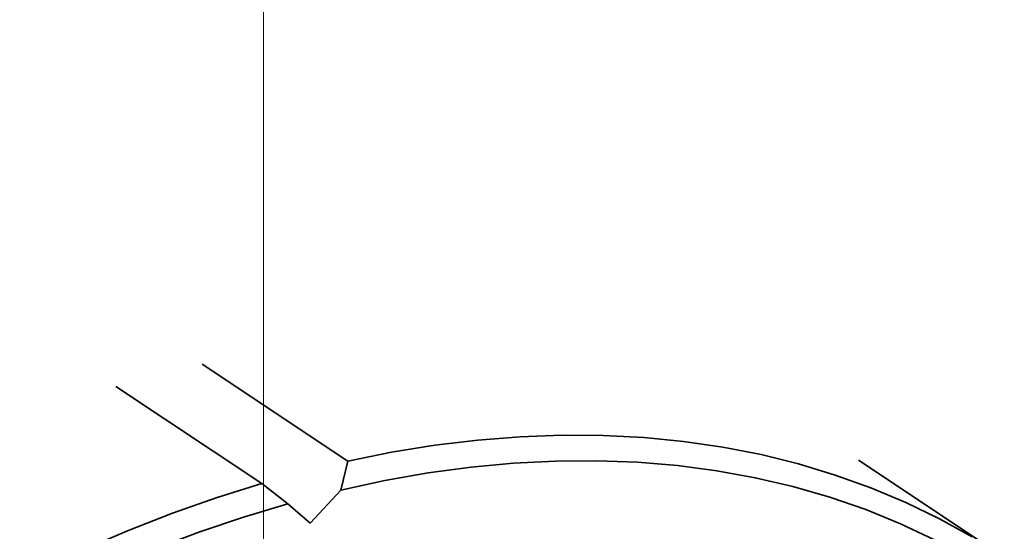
# Model space of a CAD drawing. Header units: millimetres. Extents: x -8713 to 3261, y -18743 to -8704.
# Tile 124 of 133: x 3162.99 to 3166.69, y -18288.4 to -18286.48. Entities that reach past the tile are written whole.
import ezdxf

# ---------------------------------------------------------------- set-up
doc = ezdxf.new("R2010")
doc.units = ezdxf.units.MM
doc.header["$LTSCALE"] = 10
doc.layers.add('1轮廓实线层', color=7, linetype='Continuous', lineweight=18)

msp = doc.modelspace()

# ---------------------------------------------------------------- linework, layer by layer
at = {"layer": '1轮廓实线层'}
msp.add_line((3163.9041, -18292.7891), (3163.9041, -18263.938), dxfattribs=at)
at = {"layer": '1轮廓实线层', "color": 7, "linetype": 'Continuous', "lineweight": 35}
for p, q in [((3163.6732, -18287.7685), (3164.2209, -18288.132)), ((3163.3491, -18287.8524), (3163.8968, -18288.2158)), ((3164.1946, -18288.2405), (3164.2209, -18288.132)), ((3166.6867, -18288.492), (3166.139, -18288.1286)), ((3163.8968, -18288.2158), (3163.9953, -18288.2921)), ((3164.0785, -18288.3647), (3164.1946, -18288.2405)), ((3163.9953, -18288.2921), (3164.0785, -18288.3647))]:
    msp.add_line(p, q, dxfattribs=at)
at = {"layer": '1轮廓实线层', "color": 7, "linetype": 'Continuous', "lineweight": 35, "flags": 128}
for points in [[(3164.2209, -18288.132), (3164.385, -18288.0989), (3164.5477, -18288.0726), (3164.7087, -18288.0531), (3164.8678, -18288.0404), (3165.0249, -18288.0346), (3165.1797, -18288.0356), (3165.3321, -18288.0434), (3165.4819, -18288.058), (3165.6289, -18288.0794), (3165.773, -18288.1076), (3165.9139, -18288.1426), (3166.0516, -18288.1842), (3166.1858, -18288.2325), (3166.3165, -18288.2875), (3166.4434, -18288.3489), (3166.5664, -18288.4168)], [(3166.4248, -18288.4271), (3166.2972, -18288.3672), (3166.1659, -18288.3139), (3166.031, -18288.2673), (3165.8927, -18288.2275), (3165.7511, -18288.1944), (3165.6064, -18288.1681), (3165.4588, -18288.1487), (3165.3085, -18288.1361), (3165.1556, -18288.1304), (3165.0003, -18288.1316), (3164.8428, -18288.1397), (3164.6833, -18288.1546), (3164.522, -18288.1764), (3164.359, -18288.2051), (3164.1946, -18288.2405)], [(3162.8851, -18288.6291), (3163.0542, -18288.5444), (3163.2234, -18288.4658), (3163.3925, -18288.3936), (3163.5612, -18288.3278), (3163.7294, -18288.2685), (3163.8968, -18288.2158)], [(3163.9953, -18288.2921), (3163.8284, -18288.3423), (3163.6608, -18288.3992), (3163.4925, -18288.4627), (3163.3238, -18288.5326), (3163.1549, -18288.609), (3162.986, -18288.6916)]]:
    msp.add_lwpolyline(points, dxfattribs=at)

doc.saveas('drawing.dxf')
